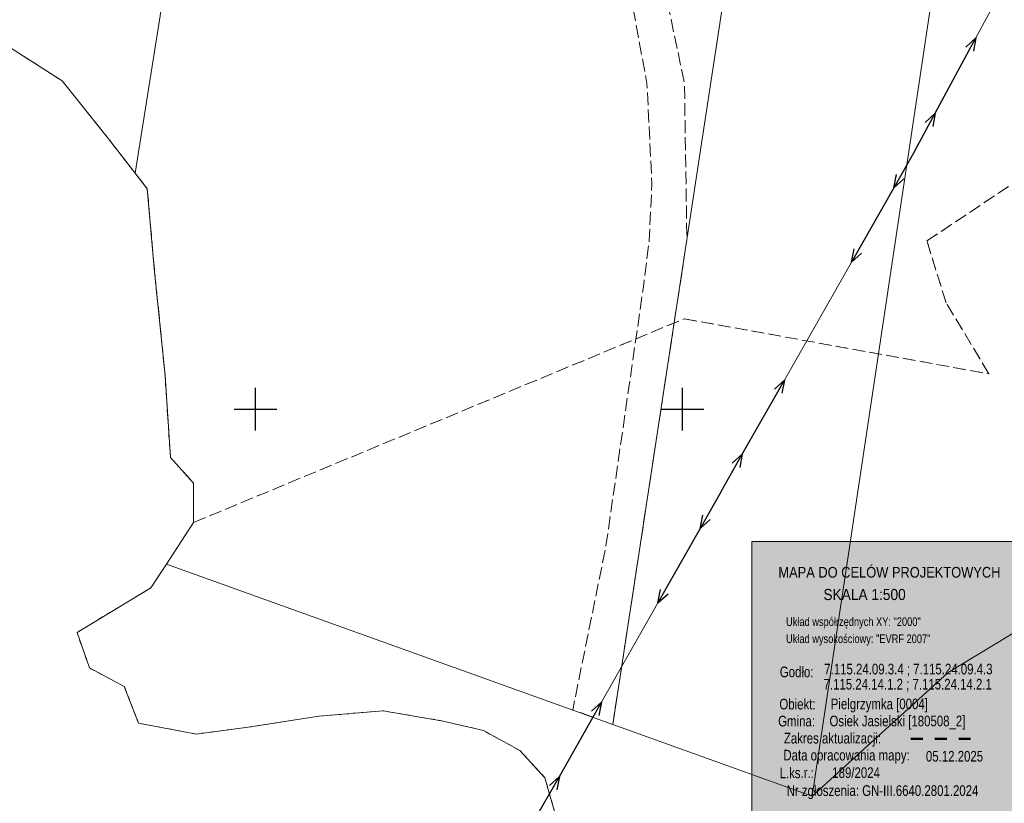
# Model space of a CAD drawing. Header units: metres. Extents: x 7523615 to 7533948, y 5492686 to 5502120.
# Tile 92 of 256: x 7529372 to 7529488, y 5497904 to 5497996. Entities that reach past the tile are written whole.
import ezdxf
from ezdxf.enums import TextEntityAlignment as Align

# ---------------------------------------------------------------- set-up
doc = ezdxf.new("R2010")
doc.units = ezdxf.units.M
for name, pattern in [('1.4_1.4', [2.8, 1.4, -1.4]), ('1.5_0.5', [2, 1.5, -0.5]), ('219-500', [0]), ('egkk-500', [2, 1.5, -0.5]), ('egug-500', [1, 0.5, -0.5]), ('suep_nn_500', [0])]:
    doc.linetypes.add(name, pattern=pattern)
doc.layers.get('0').update_dxf_attribs({"color": 2, "lineweight": 5})
doc.styles.get("Standard").update_dxf_attribs({"font": 'Working1250', "width": 0.75})

# ---------------------------------------------------------------- blocks, each defined once
blk = doc.blocks.new('203')
at = {"linetype": 'Continuous', "lineweight": 0}
h = blk.add_hatch(color=0, dxfattribs=at)
edge = h.paths.add_edge_path()
edge.add_arc((0, 0), 0.045, 0, 360)
blk = doc.blocks.new('SUEP1')
at = {"color": 0, "linetype": 'Continuous'}
for p, q in [((0, 0), (5, 0)), ((5, 0), (3.5, 0.5)), ((5, 0), (3.5, -0.5)), ((5, 0), (15, 0)), ((15, 0), (13.5, 0.5)), ((15, 0), (13.5, -0.5))]:
    blk.add_line(p, q, dxfattribs=at)
blk = doc.blocks.new('RAMKA500K')
at = {"color": 0}
for p, q in [((200, 197.5), (200, 202.5)), ((250, 197.5), (250, 202.5)), ((197.5, 200), (202.5, 200)), ((247.5, 200), (252.5, 200))]:
    blk.add_line(p, q, dxfattribs=at)

msp = doc.modelspace()

# ---------------------------------------------------------------- hatches: boundary and pattern name
at = {"layer": 'Pieczątka na wyrysie', "linetype": 'CONTINUOUS', "lineweight": 13}
msp.add_hatch(color=0, dxfattribs=at).paths.add_polyline_path([(7529458.1, 5497889.28), (7529458.1, 5497934.48), (7529589.8, 5497934.48), (7529589.77, 5497889.28)])

# ---------------------------------------------------------------- linework, layer by layer
at = {"layer": '217-kontur klasyfikacyjny', "color": 7, "linetype": 'egkk-500', "lineweight": 18, "flags": 128}
for points in [[(7529371.45, 5497992.23), (7529377.36, 5497988.42)], [(7529377.36, 5497988.42), (7529382.78, 5497981.65)], [(7529382.78, 5497981.65), (7529385.92, 5497977.61)], [(7529385.92, 5497977.61), (7529387.33, 5497975.8)], [(7529478.6, 5497969.69), (7529490.85, 5497977.86)], [(7529387.33, 5497975.8), (7529388.19, 5497966.07)], [(7529480.84, 5497962.45), (7529478.6, 5497969.69)], [(7529388.19, 5497966.07), (7529389.42, 5497953.91)], [(7529485.86, 5497954.12), (7529480.84, 5497962.45)], [(7529392.75, 5497936.71), (7529450.2, 5497960.57)], [(7529450.2, 5497960.57), (7529485.86, 5497954.12)], [(7529389.42, 5497953.91), (7529390.04, 5497944.34)], [(7529390.04, 5497944.34), (7529392.75, 5497941.32)], [(7529392.75, 5497941.32), (7529392.75, 5497936.71)]]:
    msp.add_lwpolyline(points, dxfattribs=at)
at = {"layer": '218-kontur użytku gruntowego', "color": 7, "linetype": 'egug-500', "lineweight": 18, "flags": 128}
for points in [[(7529371.45, 5497992.23), (7529377.36, 5497988.42)], [(7529377.36, 5497988.42), (7529382.78, 5497981.65)], [(7529382.78, 5497981.65), (7529385.92, 5497977.61)], [(7529385.92, 5497977.61), (7529387.33, 5497975.8)], [(7529478.6, 5497969.69), (7529490.85, 5497977.86)], [(7529387.33, 5497975.8), (7529388.19, 5497966.07)], [(7529480.84, 5497962.45), (7529478.6, 5497969.69)], [(7529388.19, 5497966.07), (7529389.42, 5497953.91)], [(7529485.86, 5497954.12), (7529480.84, 5497962.45)], [(7529392.75, 5497936.71), (7529450.2, 5497960.57)], [(7529450.2, 5497960.57), (7529485.86, 5497954.12)], [(7529389.42, 5497953.91), (7529390.04, 5497944.34)], [(7529390.04, 5497944.34), (7529392.75, 5497941.32)], [(7529392.75, 5497941.32), (7529392.75, 5497936.71)], [(7529389.58, 5497931.84), (7529392.75, 5497936.71)], [(7529387.76, 5497929.05), (7529389.58, 5497931.84)], [(7529379.11, 5497923.84), (7529387.76, 5497929.05)], [(7529380.56, 5497919.68), (7529379.11, 5497923.84)], [(7529384.64, 5497917.52), (7529380.56, 5497919.68)], [(7529386.32, 5497913.2), (7529384.64, 5497917.52)], [(7529407.41, 5497914.02), (7529399.16, 5497912.74)], [(7529414.93, 5497914.66), (7529407.41, 5497914.02)], [(7529421.97, 5497913.46), (7529414.93, 5497914.66)], [(7529393.08, 5497911.94), (7529386.32, 5497913.2)], [(7529399.16, 5497912.74), (7529393.08, 5497911.94)], [(7529426.69, 5497912.34), (7529421.97, 5497913.46)], [(7529430.93, 5497910.02), (7529426.69, 5497912.34)], [(7529433.89, 5497906.82), (7529430.93, 5497910.02)], [(7529435.33, 5497901.78), (7529433.89, 5497906.82)]]:
    msp.add_lwpolyline(points, dxfattribs=at)
at = {"layer": '219-działka ewidencyjna', "color": 3, "linetype": '219-500', "lineweight": 18, "flags": 128}
for points in [[(7529397.34, 5498049.66), (7529385.92, 5497977.61)], [(7529441.83, 5497913.06), (7529459.45, 5498028.46)], [(7529465.17, 5497904.67), (7529482.87, 5498022.92)], [(7529371.45, 5497992.23), (7529377.36, 5497988.42)], [(7529377.36, 5497988.42), (7529382.78, 5497981.65)], [(7529382.78, 5497981.65), (7529385.92, 5497977.61)], [(7529385.92, 5497977.61), (7529387.33, 5497975.8)], [(7529387.33, 5497975.8), (7529388.19, 5497966.07)], [(7529388.19, 5497966.07), (7529389.42, 5497953.91)], [(7529389.42, 5497953.91), (7529390.04, 5497944.34)], [(7529390.04, 5497944.34), (7529392.75, 5497941.32)], [(7529392.75, 5497936.71), (7529392.75, 5497941.32)], [(7529481.07, 5497919.14), (7529518.28, 5497941.63)], [(7529389.58, 5497931.84), (7529392.75, 5497936.71)], [(7529387.76, 5497929.05), (7529389.58, 5497931.84)], [(7529441.83, 5497913.06), (7529389.58, 5497931.84)], [(7529379.11, 5497923.84), (7529387.76, 5497929.05)], [(7529379.11, 5497923.84), (7529380.56, 5497919.68)], [(7529380.56, 5497919.68), (7529384.64, 5497917.52)], [(7529465.17, 5497904.67), (7529481.07, 5497919.14)], [(7529384.64, 5497917.52), (7529386.32, 5497913.2)], [(7529399.16, 5497912.74), (7529407.41, 5497914.02)], [(7529407.41, 5497914.02), (7529414.93, 5497914.66)], [(7529414.93, 5497914.66), (7529421.97, 5497913.46)], [(7529386.32, 5497913.2), (7529393.08, 5497911.94)], [(7529393.08, 5497911.94), (7529399.16, 5497912.74)], [(7529421.97, 5497913.46), (7529426.69, 5497912.34)], [(7529441.83, 5497913.06), (7529465.17, 5497904.67)], [(7529426.69, 5497912.34), (7529430.93, 5497910.02)], [(7529430.93, 5497910.02), (7529433.89, 5497906.82)], [(7529433.89, 5497906.82), (7529435.33, 5497901.78)]]:
    msp.add_lwpolyline(points, dxfattribs=at)
at = {"layer": 'jezdnia', "color": 7, "linetype": '1.5_0.5', "lineweight": 18, "flags": 128}
msp.add_lwpolyline([(7529433.67, 5498118.49), (7529436.53, 5498117.85), (7529433.08, 5498111.03), (7529430.72, 5498106.75), (7529429.62, 5498100.02), (7529430.62, 5498090.37), (7529429.99, 5498076.27), (7529431.89, 5498057.28), (7529441.99, 5498038.61), (7529443.19, 5498034.05), (7529444.34, 5498016.3), (7529450.22, 5497988.11), (7529450.5, 5497969.82), (7529449.64, 5497964.21), (7529441.83, 5497913.06), (7529437.13, 5497914.75), (7529441.03, 5497933.98), (7529445.41, 5497964.31), (7529446.09, 5497969.73), (7529446.4, 5497976.36), (7529445.83, 5497988.14), (7529440.63, 5498016.23), (7529439.64, 5498035.04), (7529427.01, 5498058.03), (7529426.31, 5498076.17), (7529427.31, 5498083.64), (7529428.06, 5498088.11), (7529426.87, 5498099.78), (7529427.96, 5498108.59), (7529431.21, 5498114.99)], close=True, dxfattribs=at)
at = {"layer": 'Pieczątka na wyrysie', "color": 7, "linetype": 'CONTINUOUS', "lineweight": 13, "flags": 128}
msp.add_lwpolyline([(7529458.1, 5497889.28), (7529458.1, 5497934.48), (7529589.8, 5497934.48), (7529589.77, 5497889.28)], close=True, dxfattribs=at)
at = {"layer": 'Pieczątka na wyrysie', "color": 5, "linetype": '1.4_1.4', "lineweight": 50, "flags": 128}
msp.add_lwpolyline([(7529476.72, 5497911.36), (7529485.08, 5497911.37)], dxfattribs=at)
at = {"layer": 'przewód elektroenergetyczny niskiego napięcia', "color": 1, "linetype": 'suep_nn_500', "lineweight": 18, "flags": 128}
for points in [[(7529496.88, 5498016.76), (7529477.19, 5497980.25)], [(7529477.19, 5497980.25), (7529454.52, 5497940.35)], [(7529454.52, 5497940.35), (7529433.11, 5497902.62)]]:
    msp.add_lwpolyline(points, dxfattribs=at)

# ---------------------------------------------------------------- block references
at = {"layer": '203-punkt graniczny', "color": 3, "linetype": 'CONTINUOUS', "lineweight": 18}
for p in [(7529377.36, 5497988.42), (7529382.78, 5497981.65), (7529385.92, 5497977.61), (7529387.33, 5497975.8), (7529388.19, 5497966.07), (7529389.42, 5497953.91), (7529390.04, 5497944.34), (7529392.75, 5497941.32), (7529392.75, 5497936.71), (7529389.58, 5497931.84), (7529387.76, 5497929.05), (7529379.11, 5497923.84), (7529380.56, 5497919.68), (7529481.07, 5497919.14), (7529384.64, 5497917.52), (7529414.93, 5497914.66), (7529407.41, 5497914.02), (7529386.32, 5497913.2), (7529399.16, 5497912.74), (7529421.97, 5497913.46), (7529426.69, 5497912.34), (7529441.83, 5497913.06), (7529393.08, 5497911.94), (7529430.93, 5497910.02), (7529433.89, 5497906.82), (7529465.17, 5497904.67)]:
    msp.add_blockref('203', p, dxfattribs=at)
at = {"layer": 'przewód elektroenergetyczny niskiego napięcia', "color": 1, "linetype": 'CONTINUOUS', "lineweight": 18}
for p, rotation in [((7529477.19, 5497980.25), 61.662), ((7529477.19, 5497980.25), 240.396), ((7529454.52, 5497940.35), 60.396), ((7529454.52, 5497940.35), 240.427), ((7529433.11, 5497902.62), 60.427)]:
    msp.add_blockref('SUEP1', p, dxfattribs=dict(at, rotation=rotation))
at = {"layer": 'Wstawianie ramki sekcyjnej z opisem', "color": 7, "linetype": 'CONTINUOUS', "lineweight": 13}
msp.add_blockref('RAMKA500K', (7529200, 5497750), dxfattribs=at)

# ---------------------------------------------------------------- texts
at = {"layer": 'Pieczątka na wyrysie', "color": 7, "linetype": 'CONTINUOUS', "lineweight": 25}
for s, height, width, p in [('MAPA DO CELÓW PROJEKTOWYCH', 1.25, 0.9, (7529474.21, 5497930.88)), ('SKALA 1:500', 1.3, 0.923, (7529471.3, 5497928.28))]:
    msp.add_text(s, height=height, dxfattribs=dict(at, width=width)).set_placement(p, align=Align.MIDDLE_CENTER)
at = {"layer": 'Pieczątka na wyrysie', "color": 7, "linetype": 'CONTINUOUS', "lineweight": 18}
for s, height, width, p in [('Układ współrzędnych XY: "2000"', 1.015, 0.798, (7529469.99, 5497924.59)), ('Układ wysokościowy: "EVRF 2007"', 1.015, 0.798, (7529470.56, 5497922.59)), ('Godło:', 1.25, 0.8, (7529463.35, 5497918.59)), ('Obiekt:', 1.25, 0.8, (7529463.45, 5497914.82)), ('Pielgrzymka [0004]', 1.25, 0.8, (7529473.03, 5497914.84)), ('Gmina:', 1.25, 0.8, (7529463.34, 5497912.83)), ('Osiek Jasielski [180508_2]', 1.25, 0.8, (7529475.15, 5497912.84)), ('Zakres aktualizacji:', 1.25, 0.8, (7529467.54, 5497910.83)), ('Data opracowania mapy:', 1.25, 0.8, (7529469.19, 5497908.84)), ('05.12.2025', 1.25, 0.8, (7529481.83, 5497908.71)), ('189/2024', 1.25, 0.8, (7529470.31, 5497906.79)), ('Nr zgłoszenia: GN-III.6640.2801.2024', 1.25, 0.8, (7529473.4, 5497904.69))]:
    msp.add_text(s, height=height, dxfattribs=dict(at, width=width)).set_placement(p, align=Align.CENTER)
at = {"layer": 'Pieczątka na wyrysie', "color": 7, "linetype": 'CONTINUOUS', "lineweight": 13, "width": 0.8}
for s, p in [('7.115.24.09.3.4 ; 7.115.24.09.4.3', (7529466.58, 5497918.92)), ('7.115.24.14.1.2 ; 7.115.24.14.2.1', (7529466.5, 5497917.15))]:
    msp.add_text(s, height=1.25, dxfattribs=at).set_placement(p)
at = {"layer": 'Pieczątka na wyrysie', "color": 7, "linetype": 'CONTINUOUS', "lineweight": 18, "width": 0.8}
msp.add_text('L.ks.r.:', height=1.25, rotation=0.056, dxfattribs=at).set_placement((7529463.36, 5497906.77), align=Align.CENTER)

doc.saveas('drawing.dxf')
